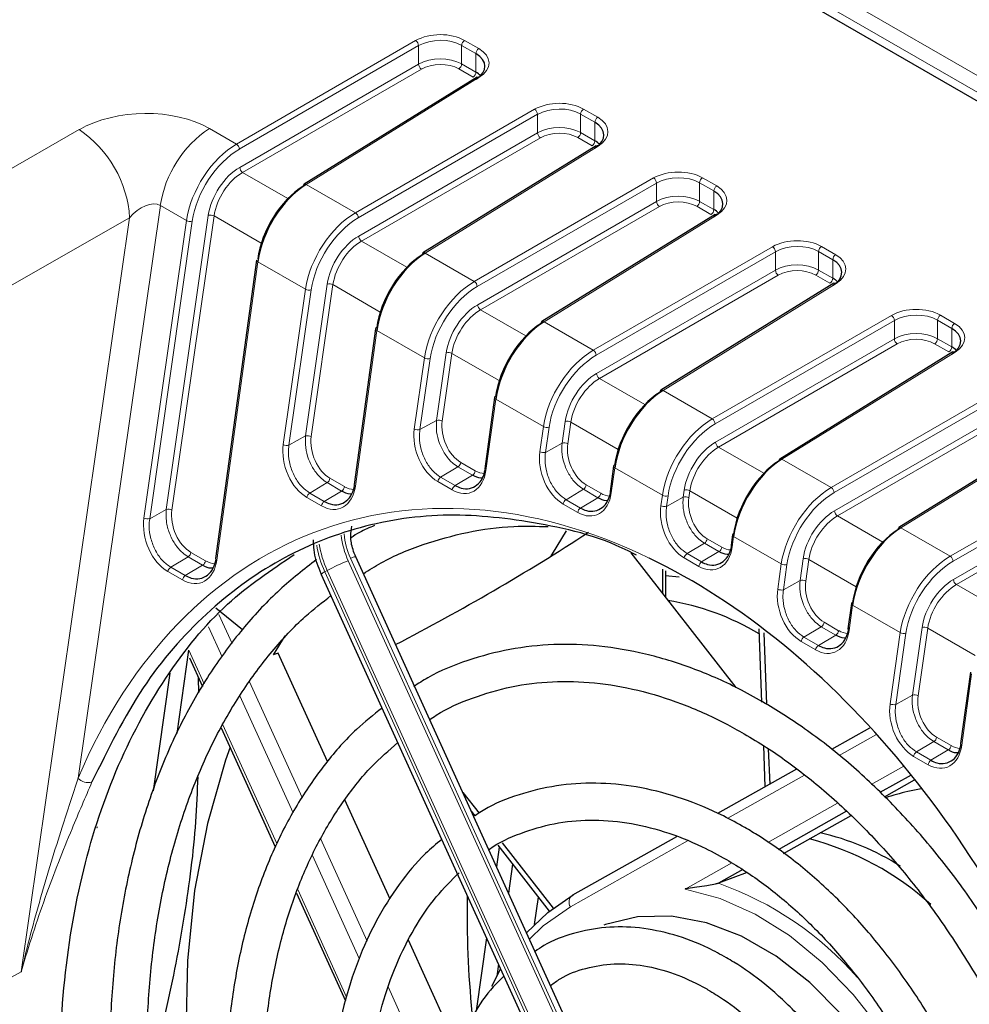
# Paper-space layout 'Blatt4' of a CAD drawing. Header units: millimetres. Extents: x 5 to 418, y 2 to 292.
# Tile 37 of 72: x 102 to 121, y 194 to 213. Entities that reach past the tile are written whole.
import ezdxf

# ---------------------------------------------------------------- set-up
doc = ezdxf.new("R2010")
doc.units = ezdxf.units.MM

psp = doc.layouts.new('Blatt4')

# ---------------------------------------------------------------- linework, layer by layer
at = {"color": 7, "linetype": 'Continuous', "lineweight": 18}
for p, q in [((132.498, 205.074), (110.084, 218.014)), ((110.364, 218.176), (132.637, 205.318)), ((106.346, 210.824), (109.84, 212.841)), ((110.793, 212.846), (111.071, 212.686)), ((109.896, 212.744), (106.402, 210.726)), ((109.896, 212.384), (109.896, 212.744)), ((110.737, 212.387), (110.737, 212.749)), ((111.015, 212.588), (110.737, 212.749)), ((111.015, 212.227), (111.015, 212.588)), ((106.41, 210.371), (109.896, 212.384)), ((109.953, 212.286), (106.466, 210.273)), ((110.96, 212.129), (110.682, 212.29)), ((110.737, 212.387), (111.015, 212.227)), ((111.079, 212.126), (107.705, 210.04)), ((108.665, 209.485), (112.159, 211.503)), ((113.112, 211.507), (113.39, 211.347)), ((112.216, 211.405), (108.722, 209.388)), ((112.216, 211.045), (112.216, 211.405)), ((113.057, 211.048), (113.057, 211.41)), ((113.335, 211.25), (113.057, 211.41)), ((98.785, 208.538), (103.279, 211.106)), ((105.82, 211.128), (106.346, 210.824)), ((113.335, 210.888), (113.335, 211.25)), ((108.729, 209.032), (112.216, 211.045)), ((112.272, 210.947), (108.786, 208.935)), ((113.279, 210.791), (113.001, 210.951)), ((113.057, 211.048), (113.335, 210.888)), ((113.398, 210.787), (110.024, 208.701)), ((106.466, 210.273), (107.35, 209.763)), ((110.984, 208.147), (114.478, 210.164)), ((115.432, 210.168), (115.709, 210.008)), ((107.705, 210.04), (108.665, 209.485)), ((114.535, 210.066), (111.041, 208.049)), ((114.535, 209.706), (114.535, 210.066)), ((115.376, 209.709), (115.376, 210.071)), ((115.654, 209.911), (115.376, 210.071)), ((115.654, 209.549), (115.654, 209.911)), ((104.862, 209.631), (103.257, 198.465)), ((105.372, 209.336), (104.862, 209.631)), ((111.049, 207.694), (114.535, 209.706)), ((114.592, 209.608), (111.105, 207.596)), ((115.598, 209.452), (115.321, 209.612)), ((115.376, 209.709), (115.654, 209.549)), ((104.263, 209.389), (99.769, 206.821)), ((102.15, 194.694), (104.263, 209.389)), ((104.978, 203.704), (105.797, 209.436)), ((105.909, 209.424), (105.089, 203.692)), ((106.831, 208.891), (105.909, 209.424)), ((115.718, 209.448), (112.344, 207.362)), ((104.543, 203.537), (105.372, 209.336)), ((105.484, 209.324), (104.654, 203.524)), ((108.786, 208.935), (109.669, 208.425)), ((113.304, 206.808), (116.798, 208.825)), ((117.751, 208.829), (118.029, 208.669)), ((110.024, 208.701), (110.984, 208.147)), ((116.854, 208.727), (113.36, 206.71)), ((116.854, 208.367), (116.854, 208.727)), ((117.695, 208.37), (117.695, 208.732)), ((117.973, 208.572), (117.695, 208.732)), ((106.763, 208.533), (105.962, 202.717)), ((107.692, 207.997), (106.763, 208.533)), ((117.973, 208.21), (117.973, 208.572)), ((113.368, 206.355), (116.854, 208.367)), ((116.911, 208.269), (113.424, 206.257)), ((117.918, 208.113), (117.64, 208.273)), ((117.695, 208.37), (117.973, 208.21)), ((107.693, 205.137), (108.117, 208.097)), ((108.228, 208.085), (107.805, 205.125)), ((109.151, 207.552), (108.228, 208.085)), ((118.037, 208.109), (114.663, 206.023)), ((107.259, 204.969), (107.692, 207.997)), ((107.803, 207.985), (107.37, 204.957)), ((111.105, 207.596), (111.989, 207.086)), ((115.623, 205.469), (119.117, 207.486)), ((120.07, 207.491), (120.348, 207.33)), ((112.344, 207.362), (113.304, 206.808)), ((119.174, 207.388), (115.68, 205.371)), ((119.174, 207.029), (119.174, 207.388)), ((120.015, 207.032), (120.015, 207.393)), ((120.292, 207.233), (120.015, 207.393)), ((109.082, 207.194), (108.664, 204.158)), ((110.011, 206.658), (109.082, 207.194)), ((120.292, 206.871), (120.292, 207.233)), ((115.687, 205.016), (119.174, 207.029)), ((119.23, 206.931), (115.744, 204.918)), ((120.237, 206.774), (119.959, 206.934)), ((120.015, 207.032), (120.292, 206.871)), ((110.247, 205.439), (110.436, 206.758)), ((110.547, 206.746), (110.359, 205.427)), ((111.47, 206.214), (110.547, 206.746)), ((120.356, 206.77), (116.982, 204.684)), ((109.813, 205.271), (110.011, 206.658)), ((110.122, 206.646), (109.924, 205.259)), ((113.424, 206.257), (114.308, 205.747)), ((117.942, 204.13), (121.436, 206.147)), ((114.663, 206.023), (115.623, 205.469)), ((121.493, 206.049), (117.999, 204.032)), ((111.402, 205.856), (111.21, 204.465)), ((112.33, 205.319), (111.402, 205.856)), ((118.006, 203.677), (121.493, 205.69)), ((121.55, 205.592), (118.063, 203.579)), ((109.924, 205.259), (110.247, 205.439)), ((112.695, 204.997), (112.755, 205.42)), ((112.867, 205.407), (112.806, 204.984)), ((113.789, 204.875), (112.867, 205.407)), ((122.676, 205.432), (119.302, 203.345)), ((112.26, 204.829), (112.33, 205.319)), ((112.442, 205.307), (112.371, 204.816)), ((107.37, 204.957), (107.693, 205.137)), ((112.371, 204.816), (112.695, 204.997)), ((115.744, 204.918), (116.627, 204.408)), ((120.262, 202.791), (123.756, 204.808)), ((110.72, 204.621), (111.003, 204.457)), ((116.982, 204.684), (117.942, 204.13)), ((123.812, 204.71), (120.318, 202.693)), ((110.326, 204.333), (110.665, 204.535)), ((110.948, 204.372), (110.665, 204.535)), ((113.721, 204.517), (113.653, 204.025)), ((114.65, 203.981), (113.721, 204.517)), ((107.776, 204.023), (108.114, 204.226)), ((108.397, 204.062), (108.114, 204.226)), ((108.169, 204.311), (108.452, 204.148)), ((110.554, 204.084), (110.271, 204.247)), ((110.326, 204.333), (110.609, 204.169)), ((110.609, 204.169), (110.948, 204.372)), ((120.326, 202.338), (123.812, 204.351)), ((123.869, 204.253), (120.382, 202.24)), ((107.776, 204.023), (108.058, 203.86)), ((108.058, 203.86), (108.397, 204.062)), ((112.772, 203.894), (113.111, 204.097)), ((113.394, 203.933), (113.111, 204.097)), ((113.165, 204.182), (113.448, 204.019)), ((115.055, 203.945), (115.075, 204.081)), ((115.186, 204.068), (115.167, 203.932)), ((116.108, 203.536), (115.186, 204.068)), ((108.004, 203.774), (107.721, 203.937)), ((113, 203.645), (112.717, 203.809)), ((112.772, 203.894), (113.055, 203.731)), ((113.055, 203.731), (113.394, 203.933)), ((114.621, 203.777), (114.65, 203.981)), ((114.761, 203.968), (114.732, 203.764)), ((114.732, 203.764), (115.055, 203.945)), ((104.654, 203.524), (104.978, 203.704)), ((118.063, 203.579), (118.946, 203.069)), ((119.302, 203.345), (120.262, 202.791)), ((115.132, 202.843), (115.47, 203.046)), ((115.753, 202.883), (115.47, 203.046)), ((115.525, 203.132), (115.808, 202.968)), ((116.04, 203.178), (116.012, 202.973)), ((116.969, 202.642), (116.04, 203.178)), ((105.459, 202.866), (105.742, 202.703)), ((115.414, 202.68), (115.753, 202.883)), ((105.066, 202.578), (105.404, 202.781)), ((105.687, 202.617), (105.404, 202.781)), ((108.527, 202.702), (113.392, 191.998)), ((113.447, 192.019), (108.569, 202.753)), ((115.36, 202.595), (115.077, 202.758)), ((115.132, 202.843), (115.414, 202.68)), ((117.334, 202.319), (117.394, 202.742)), ((117.505, 202.729), (117.445, 202.307)), ((118.428, 202.197), (117.505, 202.729)), ((105.294, 202.329), (105.011, 202.492)), ((105.066, 202.578), (105.348, 202.415)), ((105.348, 202.415), (105.687, 202.617)), ((108.116, 202.514), (108.069, 202.487)), ((108.069, 202.487), (112.934, 191.783)), ((112.981, 191.809), (108.116, 202.514)), ((116.899, 202.151), (116.969, 202.642)), ((117.08, 202.629), (117.01, 202.139)), ((117.01, 202.139), (117.334, 202.319)), ((120.382, 202.24), (121.266, 201.73)), ((118.36, 201.839), (118.292, 201.347)), ((119.288, 201.303), (118.36, 201.839)), ((106.005, 201.654), (106.261, 201.091)), ((117.804, 201.504), (118.087, 201.341)), ((106.067, 200.833), (105.804, 201.414)), ((117.41, 201.216), (117.749, 201.419)), ((118.032, 201.256), (117.749, 201.419)), ((119.525, 200.084), (119.713, 201.403)), ((119.825, 201.39), (119.636, 200.071)), ((120.747, 200.858), (119.825, 201.39)), ((117.639, 200.968), (117.356, 201.131)), ((117.41, 201.216), (117.693, 201.053)), ((117.693, 201.053), (118.032, 201.256)), ((119.09, 199.916), (119.288, 201.303)), ((119.4, 201.29), (119.201, 199.903)), ((105.418, 200.963), (105.717, 200.305)), ((120.679, 200.5), (120.487, 199.109)), ((106.601, 200.343), (107.625, 198.088)), ((107.451, 197.789), (106.413, 200.073)), ((119.201, 199.903), (119.525, 200.084)), ((106.081, 199.504), (107.133, 197.19)), ((118.815, 199.309), (118.096, 198.905)), ((119.997, 199.265), (120.28, 199.102)), ((119.603, 198.977), (119.942, 199.179)), ((119.886, 198.814), (120.225, 199.016)), ((120.225, 199.016), (119.942, 199.179)), ((119.832, 198.728), (119.549, 198.891)), ((119.603, 198.977), (119.886, 198.814)), ((118.723, 198.346), (119.359, 198.703)), ((117.424, 198.527), (115.924, 197.684)), ((116.709, 197.213), (118.066, 197.976)), ((107.987, 197.292), (108.896, 195.292)), ((115.14, 197.243), (112.856, 195.959)), ((108.74, 194.952), (107.829, 196.956)), ((115.095, 196.306), (116.003, 196.816)), ((107.54, 196.294), (108.493, 194.199)), ((99.769, 193.38), (102.15, 194.694)), ((109.309, 194.385), (110.346, 192.101))]:
    psp.add_line(p, q, dxfattribs=at)
at = {"color": 7, "linetype": 'Continuous', "lineweight": 25}
for p, q in [((135.479, 203.182), (109.935, 217.928)), ((111.038, 212.129), (107.664, 210.043)), ((113.357, 210.79), (109.983, 208.704)), ((115.677, 209.452), (112.303, 207.365)), ((106.74, 208.565), (105.939, 202.749)), ((117.996, 208.113), (114.622, 206.026)), ((109.059, 207.226), (108.641, 204.189)), ((120.315, 206.774), (116.941, 204.687)), ((111.378, 205.887), (111.187, 204.496)), ((122.635, 205.435), (119.26, 203.349)), ((113.697, 204.548), (113.63, 204.056)), ((116.017, 203.209), (115.989, 203.005)), ((114.033, 202.858), (116.081, 200.234)), ((113.551, 192.045), (108.672, 202.78)), ((114.652, 202.539), (114.652, 202.065)), ((114.709, 202.509), (114.709, 201.992)), ((108, 202.438), (112.865, 191.734)), ((114.975, 202.387), (114.709, 202.409)), ((106.462, 201.359), (105.947, 201.781)), ((118.336, 201.871), (118.268, 201.379)), ((116.531, 201.376), (116.586, 199.949)), ((107.29, 201.243), (107.061, 200.869)), ((116.628, 201.301), (116.682, 199.906)), ((105.188, 199.335), (105.418, 200.963)), ((105.431, 200.81), (105.685, 200.251)), ((107.159, 200.905), (107.061, 200.869)), ((108.12, 198.79), (107.159, 200.905)), ((105.048, 200.51), (104.724, 198.219)), ((105.612, 200.128), (105.606, 200.425)), ((120.655, 200.532), (120.464, 199.141)), ((106.049, 199.449), (107.103, 197.131)), ((118.688, 199.441), (117.945, 199.023)), ((116.619, 199.103), (116.65, 198.295)), ((116.716, 199.039), (116.743, 198.347)), ((117.266, 198.641), (115.728, 197.776)), ((119.499, 198.528), (118.893, 198.187)), ((118.982, 198.104), (119.569, 198.434)), ((110.758, 198.19), (111.075, 197.783)), ((109.34, 196.107), (108.458, 198.047)), ((110.924, 197.825), (110.995, 197.734)), ((118.243, 197.822), (116.908, 197.071)), ((117.012, 196.997), (118.331, 197.739)), ((114.928, 197.326), (112.897, 196.185)), ((111.471, 197.123), (111.417, 196.74)), ((111.44, 197.163), (112.446, 195.875)), ((111.526, 197.206), (112.52, 195.933)), ((111.73, 196.792), (111.65, 196.226)), ((116.218, 196.683), (115.746, 196.417)), ((116.305, 196.625), (115.746, 196.417)), ((107.516, 196.223), (108.469, 194.125)), ((112.156, 195.614), (112.232, 196.149)), ((110.653, 193.218), (109.703, 195.307)), ((111.221, 195.352), (111.02, 193.93)), ((111.454, 194.838), (111.422, 194.609)), ((111.322, 194.411), (111.497, 194.744))]:
    psp.add_line(p, q, dxfattribs=at)
at = {"color": 7, "linetype": 'Continuous', "lineweight": 18, "flags": 128}
for points in [[(106.763, 208.533), (106.753, 208.54), (106.746, 208.547), (106.741, 208.555), (106.739, 208.562), (106.74, 208.565)], [(109.082, 207.194), (109.073, 207.201), (109.065, 207.208), (109.06, 207.216), (109.059, 207.223), (109.059, 207.226)], [(111.402, 205.856), (111.392, 205.862), (111.384, 205.869), (111.38, 205.877), (111.378, 205.884), (111.378, 205.887)], [(111.21, 204.465), (111.2, 204.471), (111.193, 204.478), (111.188, 204.486), (111.187, 204.493), (111.187, 204.496)], [(113.721, 204.517), (113.711, 204.523), (113.704, 204.53), (113.699, 204.538), (113.697, 204.545), (113.697, 204.548)], [(108.664, 204.158), (108.654, 204.164), (108.647, 204.172), (108.642, 204.179), (108.641, 204.186), (108.641, 204.189)], [(113.653, 204.025), (113.643, 204.031), (113.636, 204.038), (113.631, 204.046), (113.63, 204.053), (113.63, 204.056)], [(116.04, 203.178), (116.03, 203.184), (116.023, 203.192), (116.018, 203.199), (116.017, 203.206), (116.017, 203.209)], [(116.012, 202.973), (116.002, 202.98), (115.995, 202.987), (115.99, 202.995), (115.989, 203.002), (115.989, 203.005)], [(105.962, 202.717), (105.952, 202.724), (105.945, 202.731), (105.94, 202.739), (105.939, 202.746), (105.939, 202.749)], [(118.36, 201.839), (118.35, 201.845), (118.342, 201.853), (118.338, 201.86), (118.336, 201.868), (118.336, 201.871)], [(118.292, 201.347), (118.282, 201.353), (118.275, 201.361), (118.27, 201.368), (118.268, 201.376), (118.268, 201.379)], [(120.487, 199.109), (120.478, 199.116), (120.47, 199.123), (120.465, 199.13), (120.464, 199.138), (120.464, 199.141)], [(119.602, 192.437), (119.427, 192.758), (118.929, 193.539), (118.373, 194.249), (117.768, 194.872), (117.126, 195.398), (116.458, 195.817), (115.777, 196.122), (115.095, 196.306)], [(112.856, 195.959), (112.325, 195.586), (112.057, 195.331)]]:
    psp.add_lwpolyline(points, dxfattribs=at)
at = {"color": 7, "linetype": 'Continuous', "lineweight": 25, "flags": 128}
for points in [[(112.484, 202.799), (112.506, 202.838), (112.778, 203.285)], [(106.223, 199.068), (106.134, 198.816), (105.78, 197.585), (105.531, 196.278), (105.389, 194.909), (105.356, 193.49), (105.432, 192.036), (105.616, 190.561), (105.907, 189.08), (106.301, 187.606), (106.795, 186.154), (107.094, 185.403)], [(112.003, 195.451), (112.416, 195.85), (112.913, 196.192)], [(119.249, 192.238), (119.184, 192.356), (118.692, 193.151), (118.134, 193.866), (117.523, 194.486), (116.872, 194.997), (116.195, 195.387), (115.509, 195.648), (114.828, 195.775), (114.167, 195.763), (113.541, 195.614), (113.512, 195.603)]]:
    psp.add_lwpolyline(points, dxfattribs=at)
at = {"color": 7, "linetype": 'Continuous', "lineweight": 18}
for centre, radius, start, end in [((109.77, 212.736), 0.127, 3.5222, 56.4778), ((110.861, 212.743), 0.123, 123.2297, 177.3477), ((111.138, 212.583), 0.123, 123.2297, 177.3477), ((110.023, 212.392), 0.127, 183.5222, 236.4778), ((110.614, 212.393), 0.123, 303.2297, 357.3477), ((110.892, 212.233), 0.123, 303.2297, 357.3477), ((111.056, 212.095), 0.039, 53.4892, 117.3259), ((112.089, 211.397), 0.127, 3.5222, 56.4778), ((113.18, 211.404), 0.123, 123.2297, 177.3477), ((113.458, 211.244), 0.123, 123.2297, 177.3477), ((102.036, 209.253), 2.231, 3.4874, 56.1627), ((107.034, 209.296), 2.198, 123.5482, 171.2483), ((112.342, 211.053), 0.127, 183.5222, 236.4778), ((112.934, 211.054), 0.123, 303.2297, 357.3477), ((106.276, 210.719), 0.127, 3.5222, 56.4778), ((113.211, 210.894), 0.123, 303.2297, 357.3477), ((113.375, 210.756), 0.039, 53.4892, 117.3259), ((106.537, 210.379), 0.127, 183.5222, 236.4778), ((114.408, 210.058), 0.127, 3.5222, 56.4778), ((115.499, 210.065), 0.123, 123.2297, 177.3477), ((107.682, 210.008), 0.039, 53.4892, 117.3259), ((115.777, 209.905), 0.123, 123.2297, 177.3477), ((114.662, 209.714), 0.127, 183.5222, 236.4778), ((115.253, 209.715), 0.123, 303.2297, 357.3477), ((105.838, 209.295), 0.147, 61.3146, 105.9647), ((108.595, 209.38), 0.127, 3.5222, 56.4778), ((115.531, 209.555), 0.123, 303.2297, 357.3477), ((115.695, 209.417), 0.039, 53.4892, 117.3259), ((105.443, 209.465), 0.147, 241.3146, 285.9647), ((108.856, 209.04), 0.127, 183.5222, 236.4778), ((116.728, 208.719), 0.127, 3.5222, 56.4778), ((117.819, 208.726), 0.123, 123.2297, 177.3477), ((110.001, 208.67), 0.039, 53.4892, 117.3259), ((118.096, 208.566), 0.123, 123.2297, 177.3477), ((116.981, 208.375), 0.127, 183.5222, 236.4778), ((117.572, 208.376), 0.123, 303.2297, 357.3477), ((108.157, 207.956), 0.147, 61.3146, 105.9647), ((110.914, 208.041), 0.127, 3.5222, 56.4778), ((117.85, 208.216), 0.123, 303.2297, 357.3477), ((118.014, 208.078), 0.039, 53.4892, 117.3259), ((107.762, 208.127), 0.147, 241.3146, 285.9647), ((111.175, 207.701), 0.127, 183.5222, 236.4778), ((119.047, 207.38), 0.127, 3.5222, 56.4778), ((120.138, 207.387), 0.123, 123.2297, 177.3477), ((112.32, 207.331), 0.039, 53.4892, 117.3259), ((120.416, 207.227), 0.123, 123.2297, 177.3477), ((119.3, 207.036), 0.127, 183.5222, 236.4778), ((119.892, 207.037), 0.123, 303.2297, 357.3477), ((110.477, 206.617), 0.147, 61.3146, 105.9647), ((113.234, 206.702), 0.127, 3.5222, 56.4778), ((120.169, 206.877), 0.123, 303.2297, 357.3477), ((120.333, 206.739), 0.039, 53.4892, 117.3259), ((110.082, 206.788), 0.147, 241.3146, 285.9647), ((113.494, 206.362), 0.127, 183.5222, 236.4778), ((114.64, 205.992), 0.039, 53.4892, 117.3259), ((110.288, 205.297), 0.147, 61.3146, 105.9647), ((112.796, 205.278), 0.147, 61.3146, 105.9647), ((115.553, 205.363), 0.127, 3.5222, 56.4778), ((109.883, 205.401), 0.147, 241.3146, 285.9647), ((112.401, 205.449), 0.147, 241.3146, 285.9647), ((107.329, 205.098), 0.147, 241.3146, 285.9647), ((107.734, 204.995), 0.147, 61.3146, 105.9647), ((112.735, 204.855), 0.147, 61.3146, 105.9647), ((115.814, 205.024), 0.127, 183.5222, 236.4778), ((112.331, 204.958), 0.147, 241.3146, 285.9647), ((110.596, 204.64), 0.126, 303.5482, 351.2483), ((116.959, 204.653), 0.039, 53.4892, 117.3259), ((110.878, 204.476), 0.126, 303.5482, 351.2483), ((108.045, 204.33), 0.126, 303.5482, 351.2483), ((110.396, 204.228), 0.126, 123.5482, 171.2483), ((107.845, 203.918), 0.126, 123.5482, 171.2483), ((108.328, 204.167), 0.126, 303.5482, 351.2483), ((110.678, 204.065), 0.126, 123.5482, 171.2483), ((113.041, 204.201), 0.126, 303.5482, 351.2483), ((113.324, 204.038), 0.126, 303.5482, 351.2483), ((115.115, 203.939), 0.147, 61.3146, 105.9647), ((117.872, 204.024), 0.127, 3.5222, 56.4778), ((108.128, 203.755), 0.126, 123.5482, 171.2483), ((112.841, 203.79), 0.126, 123.5482, 171.2483), ((114.72, 204.11), 0.147, 241.3146, 285.9647), ((115.096, 203.803), 0.147, 61.3146, 105.9647), ((105.018, 203.563), 0.147, 61.3146, 105.9647), ((113.124, 203.626), 0.126, 123.5482, 171.2483), ((114.691, 203.906), 0.147, 241.3146, 285.9647), ((118.133, 203.685), 0.127, 183.5222, 236.4778), ((104.614, 203.666), 0.147, 241.3146, 285.9647), ((119.278, 203.314), 0.039, 53.4892, 117.3259), ((109.98, 203.371), 1.6, 186.0342, 204.7148), ((109.826, 203.334), 1.384, 184.4245, 204.798), ((115.401, 203.151), 0.126, 303.5482, 351.2483), ((105.335, 202.885), 0.126, 303.5482, 351.2483), ((109.917, 203.334), 2.033, 189.2701, 204.6135), ((109.965, 203.361), 2.034, 189.4289, 204.6111), ((115.684, 202.987), 0.126, 303.5482, 351.2483), ((105.618, 202.722), 0.126, 303.5482, 351.2483), ((109.735, 199.528), 3.397, 110.8453, 118.4749), ((108.672, 202.566), 0.213, 89.9996, 118.9703), ((115.201, 202.739), 0.126, 123.5482, 171.2483), ((115.484, 202.576), 0.126, 123.5482, 171.2483), ((117.435, 202.6), 0.147, 61.3146, 105.9647), ((120.192, 202.685), 0.127, 3.5222, 56.4778), ((105.135, 202.473), 0.126, 123.5482, 171.2483), ((108.121, 202.343), 0.154, 109.8706, 141.8219), ((117.04, 202.771), 0.147, 241.3146, 285.9647), ((105.418, 202.31), 0.126, 123.5482, 171.2483), ((117.374, 202.177), 0.147, 61.3146, 105.9647), ((120.452, 202.346), 0.127, 183.5222, 236.4778), ((116.97, 202.28), 0.147, 241.3146, 285.9647), ((117.68, 201.524), 0.126, 303.5482, 351.2483), ((117.963, 201.36), 0.126, 303.5482, 351.2483), ((119.754, 201.261), 0.147, 61.3146, 105.9647), ((117.48, 201.112), 0.126, 123.5482, 171.2483), ((119.359, 201.432), 0.147, 241.3146, 285.9647), ((117.763, 200.948), 0.126, 123.5482, 171.2483), ((119.565, 199.942), 0.147, 61.3146, 105.9647), ((119.161, 200.045), 0.147, 241.3146, 285.9647), ((119.873, 199.284), 0.126, 303.5482, 351.2483), ((120.156, 199.121), 0.126, 303.5482, 351.2483), ((119.673, 198.872), 0.126, 123.5482, 171.2483), ((119.956, 198.709), 0.126, 123.5482, 171.2483), ((103.455, 198.662), 0.28, 224.7472, 285.262), ((113.572, 190.294), 6.498, 41.2463, 70.4565), ((113.001, 196.049), 0.171, 127.3722, 211.9688)]:
    psp.add_arc(centre, radius, start, end, dxfattribs=at)
at = {"color": 7, "linetype": 'Continuous', "lineweight": 25}
for centre, radius, start, end in [((107.688, 210.011), 0.0395, 127.033, 186.4015), ((110.007, 208.673), 0.0395, 127.033, 186.4015), ((112.326, 207.334), 0.0395, 127.033, 186.4015), ((109.087, 207.219), 0.0295, 103.4117, 165.1576), ((114.646, 205.995), 0.0395, 127.033, 186.4015), ((111.407, 205.88), 0.0295, 103.4117, 165.1576), ((116.965, 204.656), 0.0395, 127.033, 186.4015), ((113.726, 204.541), 0.0295, 103.4117, 165.1576), ((88.877, 240.749), 44.695, 297.4044, 302.9897), ((116.045, 203.202), 0.0295, 103.4117, 165.1576), ((119.284, 203.317), 0.0395, 127.033, 186.4015), ((113.959, 196.972), 5.02, 59.1375, 80.8299), ((118.365, 201.863), 0.0295, 103.4117, 165.1576), ((116.097, 191.824), 5.64, 47.8024, 75.4007), ((116.603, 192.494), 5.034, 57.7018, 77.0692), ((130.44, 195.821), 19.598, 178.9553, 185.6473)]:
    psp.add_arc(centre, radius, start, end, dxfattribs=at)
at = {"color": 7, "linetype": 'Continuous', "lineweight": 18}
for centre, major_axis, ratio, start_param, end_param in [((110.312, 212.559), (0.68, 0.01), 0.587275, 0.776363, 2.329706), ((110.313, 212.494), (0.6, 0.01), 0.588592, 0.775111, 2.328454), ((110.59, 212.399), (0.68, 0.01), 0.587275, 5.506205, 7.059548), ((110.313, 212.135), (0.6, 0.008), 0.585954, 0.777604, 2.330947), ((110.314, 212.07), (0.52, 0.008), 0.587275, 0.776363, 2.329706), ((104.522, 210.354), (1.817, 0.058), 0.586428, 0.757176, 2.305628), ((112.632, 211.22), (0.68, 0.01), 0.587275, 0.776363, 2.329706), ((112.633, 211.155), (0.6, 0.01), 0.588592, 0.775111, 2.328454), ((112.909, 211.06), (0.68, 0.01), 0.587275, 5.506205, 7.059548), ((112.633, 210.796), (0.6, 0.008), 0.585954, 0.777604, 2.330947), ((112.634, 210.731), (0.52, 0.008), 0.587275, 0.776363, 2.329706), ((106.363, 209.691), (0.717, 1.202), 0.586803, 0.811274, 2.190084), ((106.419, 209.658), (0.678, 1.133), 0.587369, 0.811807, 2.190617), ((106.421, 209.659), (0.452, 0.755), 0.587369, 0.811807, 2.190617), ((106.477, 209.626), (0.412, 0.686), 0.588357, 0.812745, 2.191555), ((114.951, 209.881), (0.68, 0.01), 0.587275, 0.776363, 2.329706), ((114.952, 209.816), (0.6, 0.01), 0.588592, 0.775111, 2.328454), ((115.229, 209.721), (0.68, 0.01), 0.587275, 5.506205, 7.059548), ((114.952, 209.457), (0.6, 0.008), 0.585954, 0.777604, 2.330947), ((104.539, 209.221), (0.362, 0.38), 0.606116, 0.15433, 1.702781), ((114.953, 209.392), (0.52, 0.008), 0.587275, 0.776363, 2.329706), ((108.683, 208.352), (0.717, 1.202), 0.586803, 0.811274, 2.190084), ((108.738, 208.319), (0.678, 1.133), 0.587369, 0.811807, 2.190617), ((108.74, 208.32), (0.452, 0.755), 0.587369, 0.811807, 2.190617), ((108.796, 208.287), (0.412, 0.686), 0.588357, 0.812745, 2.191555), ((117.27, 208.542), (0.68, 0.01), 0.587275, 0.776363, 2.329706), ((117.271, 208.477), (0.6, 0.01), 0.588592, 0.775111, 2.328454), ((117.548, 208.382), (0.68, 0.01), 0.587275, 5.506205, 7.059548), ((117.271, 208.118), (0.6, 0.008), 0.585954, 0.777604, 2.330947), ((117.272, 208.053), (0.52, 0.008), 0.587275, 0.776363, 2.329706), ((111.002, 207.013), (0.717, 1.202), 0.586803, 0.811274, 2.190084), ((111.058, 206.98), (0.678, 1.133), 0.587369, 0.811807, 2.190617), ((111.06, 206.981), (0.452, 0.755), 0.587369, 0.811807, 2.190617), ((111.115, 206.948), (0.412, 0.686), 0.588357, 0.812745, 2.191555), ((119.589, 207.203), (0.68, 0.01), 0.587275, 0.776363, 2.329706), ((119.59, 207.139), (0.6, 0.01), 0.588592, 0.775111, 2.328454), ((119.867, 207.043), (0.68, 0.01), 0.587275, 5.506205, 7.059548), ((119.59, 206.779), (0.6, 0.008), 0.585954, 0.777604, 2.330947), ((119.591, 206.714), (0.52, 0.008), 0.587275, 0.776363, 2.329706), ((113.321, 205.674), (0.717, 1.202), 0.586803, 0.811274, 2.190084), ((113.377, 205.641), (0.678, 1.133), 0.587369, 0.811807, 2.190617), ((113.379, 205.642), (0.452, 0.755), 0.587369, 0.811807, 2.190617), ((113.434, 205.609), (0.412, 0.686), 0.588357, 0.812745, 2.191555), ((110.797, 205.172), (-0.209, 0.59), 0.666549, 0.905769, 2.479643), ((115.641, 204.336), (0.717, 1.202), 0.586803, 0.811274, 2.190084), ((115.696, 204.302), (0.678, 1.133), 0.587369, 0.811807, 2.190617), ((110.37, 204.947), (-0.265, 0.75), 0.666549, 0.905769, 2.479643), ((113.242, 188.589), (-5.205, 14.733), 0.666548, 5.691905, 6.911823), ((107.82, 204.643), (-0.267, 0.756), 0.666549, 0.905769, 2.479643), ((108.247, 204.867), (-0.211, 0.596), 0.666549, 0.905769, 2.479643), ((113.242, 204.731), (-0.208, 0.587), 0.666549, 0.905769, 2.479643), ((115.698, 204.303), (0.452, 0.755), 0.587369, 0.811807, 2.190617), ((112.815, 204.506), (-0.264, 0.747), 0.666549, 0.905769, 2.479643), ((115.754, 204.27), (0.412, 0.686), 0.588357, 0.812745, 2.191555), ((110.653, 204.784), (-0.265, 0.75), 0.666549, 2.479643, 4.053517), ((111.08, 205.009), (-0.209, 0.59), 0.666549, 2.479643, 2.875899), ((108.103, 204.48), (-0.267, 0.756), 0.666549, 2.479643, 4.053517), ((108.53, 204.704), (-0.211, 0.596), 0.666549, 2.479643, 2.880238), ((113.098, 204.343), (-0.264, 0.747), 0.666549, 2.479643, 4.053517), ((113.525, 204.567), (-0.208, 0.587), 0.666549, 2.479643, 2.87349), ((117.96, 202.997), (0.717, 1.202), 0.586803, 0.811274, 2.190084), ((118.015, 202.963), (0.678, 1.133), 0.587369, 0.811807, 2.190617), ((115.602, 203.679), (-0.207, 0.587), 0.666549, 0.905769, 2.479643), ((105.538, 203.431), (-0.214, 0.605), 0.666549, 0.905769, 2.479643), ((115.175, 203.455), (-0.264, 0.746), 0.666549, 0.905769, 2.479643), ((118.017, 202.965), (0.452, 0.755), 0.587369, 0.811807, 2.190617), ((105.111, 203.206), (-0.27, 0.765), 0.666549, 0.905769, 2.479643), ((118.073, 202.931), (0.412, 0.686), 0.588357, 0.812745, 2.191555), ((115.457, 203.291), (-0.264, 0.746), 0.666549, 2.479643, 4.053517), ((115.885, 203.516), (-0.207, 0.587), 0.666549, 2.479643, 2.872714), ((105.394, 203.043), (-0.27, 0.765), 0.666549, 2.479643, 4.053517), ((105.821, 203.268), (-0.214, 0.605), 0.666549, 2.479643, 2.887366), ((120.279, 201.658), (0.717, 1.202), 0.586803, 0.811274, 2.190084), ((120.335, 201.625), (0.678, 1.133), 0.587369, 0.811807, 2.190617), ((117.881, 202.053), (-0.208, 0.587), 0.666549, 0.905769, 2.479643), ((120.337, 201.626), (0.452, 0.755), 0.587369, 0.811807, 2.190617), ((117.454, 201.828), (-0.264, 0.747), 0.666549, 0.905769, 2.479643), ((120.392, 201.592), (0.412, 0.686), 0.588357, 0.812745, 2.191555), ((117.736, 201.665), (-0.264, 0.747), 0.666549, 2.479643, 4.053517), ((118.164, 201.89), (-0.208, 0.587), 0.666549, 2.479643, 2.87349), ((120.074, 199.816), (-0.209, 0.59), 0.666549, 0.905769, 2.479643), ((119.647, 199.592), (-0.265, 0.75), 0.666549, 0.905769, 2.479643), ((119.93, 199.428), (-0.265, 0.75), 0.666549, 2.479643, 4.053517), ((120.357, 199.653), (-0.209, 0.59), 0.666549, 2.479643, 2.875899)]:
    psp.add_ellipse(centre, major_axis=major_axis, ratio=ratio, start_param=start_param, end_param=end_param, dxfattribs=at)
at = {"color": 7, "linetype": 'Continuous', "lineweight": 25}
for centre, major_axis, ratio, start_param, end_param in [((110.591, 212.334), (0.6, 0.01), 0.588592, 5.504953, 7.058296), ((110.591, 211.974), (0.6, 0.008), 0.585954, 0.529454, 0.777604), ((112.91, 210.995), (0.6, 0.01), 0.588592, 5.504953, 7.058296), ((112.91, 210.636), (0.6, 0.008), 0.585954, 0.529454, 0.777604), ((107.664, 208.939), (0.643, 1.153), 0.567218, 0.794343, 2.173153), ((107.722, 208.907), (0.683, 1.222), 0.567804, 0.794809, 2.173619), ((115.23, 209.656), (0.6, 0.01), 0.588592, 5.504953, 7.058296), ((115.23, 209.297), (0.6, 0.008), 0.585954, 0.529454, 0.777604), ((109.984, 207.6), (0.643, 1.153), 0.567218, 0.794343, 2.173153), ((110.041, 207.568), (0.683, 1.222), 0.567804, 0.794809, 2.173619), ((117.549, 208.317), (0.6, 0.01), 0.588592, 5.504953, 7.058296), ((117.549, 207.958), (0.6, 0.008), 0.585954, 0.529454, 0.777604), ((112.303, 206.261), (0.643, 1.153), 0.567218, 0.794343, 2.173153), ((112.361, 206.229), (0.683, 1.222), 0.567804, 0.794809, 2.173619), ((119.868, 206.978), (0.6, 0.01), 0.588592, 5.504953, 7.058296), ((119.868, 206.619), (0.6, 0.008), 0.585954, 0.529454, 0.777604), ((114.622, 204.922), (0.643, 1.153), 0.567218, 0.794343, 2.173153), ((114.68, 204.89), (0.683, 1.222), 0.567804, 0.794809, 2.173619), ((116.942, 203.583), (0.643, 1.153), 0.567218, 0.794343, 2.173153), ((116.999, 203.551), (0.683, 1.222), 0.567804, 0.794809, 2.173619), ((119.261, 202.244), (0.643, 1.153), 0.567218, 0.794343, 2.173153), ((119.319, 202.212), (0.683, 1.222), 0.567804, 0.794809, 2.173619), ((113.242, 188.589), (-5.205, 14.733), 0.666548, 3.779944, 5.691905)]:
    psp.add_ellipse(centre, major_axis=major_axis, ratio=ratio, start_param=start_param, end_param=end_param, dxfattribs=at)
at = {"color": 7, "linetype": 'Continuous', "lineweight": 18}
for points, knots in [([(110.665, 204.535), (110.627, 204.56), (110.535, 204.622), (110.406, 204.778), (110.299, 204.988), (110.237, 205.221), (110.244, 205.366), (110.247, 205.439)], [0, 0, 0, 0, 0.145927, 0.357298, 0.568904, 0.782749, 1, 1, 1, 1]), ([(109.924, 205.259), (109.919, 205.21), (109.906, 205.087), (109.939, 204.871), (110.03, 204.642), (110.164, 204.448), (110.273, 204.37), (110.326, 204.333)], [0, 0, 0, 0, 0.143642, 0.362674, 0.581279, 0.796267, 1, 1, 1, 1]), ([(107.37, 204.957), (107.365, 204.908), (107.352, 204.785), (107.385, 204.567), (107.476, 204.336), (107.612, 204.14), (107.722, 204.061), (107.776, 204.023)], [0, 0, 0, 0, 0.142487, 0.361533, 0.580149, 0.795159, 1, 1, 1, 1]), ([(108.114, 204.226), (108.077, 204.251), (107.984, 204.313), (107.854, 204.469), (107.746, 204.681), (107.683, 204.917), (107.69, 205.063), (107.693, 205.137)], [0, 0, 0, 0, 0.144733, 0.356086, 0.567678, 0.781509, 1, 1, 1, 1]), ([(113.111, 204.097), (113.073, 204.122), (112.981, 204.183), (112.852, 204.339), (112.746, 204.549), (112.685, 204.78), (112.692, 204.924), (112.695, 204.997)], [0, 0, 0, 0, 0.146587, 0.357969, 0.569583, 0.783436, 1, 1, 1, 1]), ([(112.371, 204.816), (112.367, 204.768), (112.354, 204.645), (112.387, 204.43), (112.477, 204.201), (112.611, 204.009), (112.719, 203.932), (112.772, 203.894)], [0, 0, 0, 0, 0.144282, 0.363304, 0.581904, 0.79688, 1, 1, 1, 1]), ([(115.47, 203.046), (115.433, 203.071), (115.341, 203.133), (115.212, 203.288), (115.106, 203.497), (115.045, 203.729), (115.052, 203.872), (115.055, 203.945)], [0, 0, 0, 0, 0.1468, 0.358185, 0.569801, 0.783657, 1, 1, 1, 1]), ([(105.404, 202.781), (105.367, 202.806), (105.274, 202.868), (105.141, 203.026), (105.032, 203.24), (104.968, 203.479), (104.974, 203.629), (104.978, 203.704)], [0, 0, 0, 0, 0.142762, 0.354084, 0.565653, 0.779461, 1, 1, 1, 1]), ([(114.732, 203.764), (114.727, 203.716), (114.714, 203.593), (114.747, 203.378), (114.838, 203.15), (114.971, 202.958), (115.079, 202.881), (115.132, 202.843)], [0, 0, 0, 0, 0.1444874, 0.3635072, 0.5821052, 0.7970772, 1, 1, 1, 1]), ([(104.654, 203.524), (104.649, 203.476), (104.637, 203.351), (104.669, 203.132), (104.761, 202.897), (104.898, 202.697), (105.011, 202.617), (105.066, 202.578)], [0, 0, 0, 0, 0.140577, 0.359649, 0.578281, 0.793328, 1, 1, 1, 1]), ([(117.749, 201.419), (117.712, 201.444), (117.62, 201.506), (117.491, 201.661), (117.385, 201.871), (117.324, 202.103), (117.33, 202.247), (117.334, 202.319)], [0, 0, 0, 0, 0.146587, 0.357969, 0.569583, 0.783436, 1, 1, 1, 1]), ([(117.01, 202.139), (117.005, 202.09), (116.993, 201.967), (117.026, 201.752), (117.116, 201.524), (117.249, 201.331), (117.358, 201.254), (117.41, 201.216)], [0, 0, 0, 0, 0.144282, 0.363304, 0.581904, 0.79688, 1, 1, 1, 1]), ([(119.942, 199.179), (119.905, 199.205), (119.813, 199.266), (119.683, 199.422), (119.576, 199.633), (119.515, 199.866), (119.521, 200.011), (119.525, 200.084)], [0, 0, 0, 0, 0.145927, 0.357298, 0.568904, 0.782749, 1, 1, 1, 1]), ([(119.201, 199.903), (119.196, 199.855), (119.184, 199.732), (119.217, 199.516), (119.307, 199.286), (119.441, 199.092), (119.55, 199.015), (119.603, 198.977)], [0, 0, 0, 0, 0.1436423, 0.3626735, 0.5812789, 0.7962671, 1, 1, 1, 1]), ([(102.15, 194.694), (102.152, 194.699), (102.267, 195.186), (102.521, 196.143), (102.91, 197.402), (103.154, 198.15), (103.257, 198.465)], [0, 0, 0, 0, 0.003605, 0.367474, 0.732976, 1, 1, 1, 1]), ([(103.529, 198.392), (103.4, 198.093), (103.096, 197.388), (102.606, 196.15), (102.293, 195.193), (102.152, 194.699), (102.15, 194.694)], [0, 0, 0, 0, 0.267972, 0.630132, 0.996418, 1, 1, 1, 1])]:
    psp.add_open_spline(points, degree=3, knots=knots, dxfattribs=at)
at = {"color": 7, "linetype": 'Continuous', "lineweight": 25}
for points, knots in [([(110.609, 204.169), (110.648, 204.151), (110.742, 204.105), (110.894, 204.1), (111.041, 204.17), (111.151, 204.298), (111.182, 204.421), (111.195, 204.476)], [0, 0, 0, 0, 0.150625, 0.370272, 0.590305, 0.81396, 1, 1, 1, 1]), ([(111.144, 204.316), (111.133, 204.314), (111.071, 204.306), (111.003, 204.342), (110.948, 204.372)], [0, 0, 0, 0, 0.183236, 1, 1, 1, 1]), ([(108.058, 203.86), (108.097, 203.841), (108.192, 203.795), (108.345, 203.79), (108.493, 203.86), (108.604, 203.989), (108.635, 204.113), (108.65, 204.17)], [0, 0, 0, 0, 0.149355, 0.368908, 0.588852, 0.812404, 1, 1, 1, 1]), ([(108.597, 204.006), (108.585, 204.004), (108.522, 203.996), (108.453, 204.032), (108.397, 204.062)], [0, 0, 0, 0, 0.185664, 1, 1, 1, 1]), ([(113.055, 203.731), (113.093, 203.712), (113.188, 203.666), (113.339, 203.663), (113.485, 203.732), (113.601, 203.871), (113.634, 204.008), (113.651, 204.078)], [0, 0, 0, 0, 0.144381, 0.353996, 0.563974, 0.777417, 1, 1, 1, 1]), ([(113.588, 203.878), (113.577, 203.876), (113.515, 203.868), (113.448, 203.904), (113.394, 203.933)], [0, 0, 0, 0, 0.1818723, 1, 1, 1, 1]), ([(114.147, 202.811), (114.13, 202.82), (113.503, 203.159), (112.257, 203.461), (110.455, 203.667), (108.746, 203.417), (107.149, 202.769), (105.719, 201.716), (104.458, 200.279), (103.842, 199.027), (103.529, 198.392)], [0, 0, 0, 0, 0.003849, 0.145545, 0.282987, 0.424356, 0.562906, 0.705364, 0.850494, 1, 1, 1, 1]), ([(108.672, 202.78), (108.653, 202.827), (108.598, 202.961), (108.562, 203.178), (108.584, 203.313), (108.593, 203.375)], [0, 0, 0, 0, 0.22438, 0.644142, 1, 1, 1, 1]), ([(109.037, 203.388), (108.939, 203.348), (108.78, 203.284), (108.635, 203.188), (108.58, 203.151)], [0, 0, 0, 0, 0.6170579, 1, 1, 1, 1]), ([(108.821, 202.452), (108.935, 202.525), (109.305, 202.76), (109.982, 203.035), (110.846, 203.274), (111.662, 203.391), (112.198, 203.375), (112.422, 203.369)], [0, 0, 0, 0, 0.107748, 0.347367, 0.587515, 0.827638, 1, 1, 1, 1]), ([(107.843, 203.111), (107.844, 203.046), (107.847, 202.845), (107.923, 202.615), (107.99, 202.461), (108, 202.438)], [0, 0, 0, 0, 0.290358, 0.893384, 1, 1, 1, 1]), ([(115.414, 202.68), (115.453, 202.662), (115.547, 202.616), (115.699, 202.612), (115.845, 202.681), (115.96, 202.82), (115.993, 202.956), (116.01, 203.026)], [0, 0, 0, 0, 0.144587, 0.354204, 0.564184, 0.77763, 1, 1, 1, 1]), ([(115.947, 202.827), (115.936, 202.826), (115.875, 202.818), (115.808, 202.853), (115.753, 202.883)], [0, 0, 0, 0, 0.1814305, 1, 1, 1, 1]), ([(111.949, 175.351), (111.893, 175.384), (111.61, 175.55), (110.88, 176.019), (109.776, 176.876), (108.391, 178.221), (106.983, 179.95), (105.656, 182.063), (104.549, 184.381), (103.705, 186.809), (103.137, 189.325), (102.872, 191.826), (102.919, 194.276), (103.28, 196.565), (103.954, 198.661), (104.918, 200.45), (106.088, 201.896), (107.025, 202.525), (107.47, 202.824)], [0, 0, 0, 0, 0.00666, 0.033311, 0.086696, 0.140978, 0.210888, 0.282824, 0.35284, 0.424829, 0.495875, 0.568926, 0.640947, 0.715027, 0.787542, 0.862171, 0.934463, 1, 1, 1, 1]), ([(107.907, 202.725), (107.664, 202.536), (107.165, 202.148), (106.492, 201.429), (105.874, 200.608), (105.332, 199.691), (104.87, 198.688), (104.492, 197.607), (104.2, 196.458), (103.998, 195.249), (103.887, 193.991), (103.868, 192.694), (103.94, 191.37), (104.104, 190.029), (104.357, 188.683), (104.696, 187.341), (105.127, 186.02), (105.463, 185.108), (105.675, 184.652), (105.692, 184.615)], [0, 0, 0, 0, 0.059, 0.12078, 0.182729, 0.24485, 0.30712, 0.369503, 0.43196, 0.494462, 0.556983, 0.619507, 0.682023, 0.744531, 0.807029, 0.869519, 0.932006, 0.994492, 1, 1, 1, 1]), ([(105.348, 202.415), (105.387, 202.396), (105.483, 202.349), (105.637, 202.344), (105.788, 202.414), (105.901, 202.545), (105.933, 202.671), (105.948, 202.729)], [0, 0, 0, 0, 0.1472598, 0.366657, 0.586454, 0.8098364, 1, 1, 1, 1]), ([(105.892, 202.56), (105.88, 202.558), (105.815, 202.549), (105.745, 202.587), (105.687, 202.617)], [0, 0, 0, 0, 0.1895787, 1, 1, 1, 1]), ([(106.325, 184.971), (106.178, 185.323), (105.857, 186.093), (105.457, 187.317), (105.109, 188.621), (104.849, 189.932), (104.676, 191.238), (104.593, 192.526), (104.599, 193.786), (104.694, 195.007), (104.878, 196.178), (105.149, 197.288), (105.503, 198.329), (105.937, 199.292), (106.447, 200.169), (107.031, 200.949), (107.611, 201.576), (108.019, 201.892), (108.189, 202.024)], [0, 0, 0, 0, 0.054301, 0.11863, 0.182953, 0.247266, 0.311563, 0.375842, 0.440099, 0.504334, 0.568551, 0.632759, 0.696968, 0.761201, 0.825492, 0.889886, 0.954438, 1, 1, 1, 1]), ([(117.693, 201.053), (117.732, 201.034), (117.826, 200.989), (117.978, 200.985), (118.124, 201.054), (118.24, 201.193), (118.273, 201.33), (118.29, 201.4)], [0, 0, 0, 0, 0.144381, 0.353996, 0.563974, 0.777417, 1, 1, 1, 1]), ([(118.226, 201.2), (118.215, 201.198), (118.154, 201.191), (118.087, 201.226), (118.032, 201.256)], [0, 0, 0, 0, 0.181872, 1, 1, 1, 1]), ([(116.604, 199.956), (116.447, 200.044), (115.992, 200.296), (115.229, 200.627), (114.32, 200.905), (113.418, 201.059), (112.532, 201.089), (111.672, 200.996), (110.851, 200.775), (110.223, 200.525), (109.892, 200.311), (109.799, 200.252)], [0, 0, 0, 0, 0.067531, 0.194905, 0.322161, 0.449068, 0.575499, 0.70139, 0.826789, 0.951874, 1, 1, 1, 1]), ([(110.114, 199.607), (110.155, 199.636), (110.416, 199.817), (110.947, 200.042), (111.702, 200.269), (112.5, 200.366), (113.325, 200.344), (114.169, 200.2), (115.02, 199.935), (115.714, 199.629), (116.12, 199.402), (116.244, 199.333)], [0, 0, 0, 0, 0.024745, 0.156132, 0.28804, 0.420016, 0.551578, 0.682512, 0.812818, 0.942629, 1, 1, 1, 1]), ([(109.184, 199.833), (109.016, 199.699), (108.621, 199.385), (108.076, 198.767), (107.545, 198.007), (107.092, 197.152), (106.721, 196.216), (106.437, 195.207), (106.241, 194.137), (106.136, 193.016), (106.124, 191.857), (106.204, 190.672), (106.375, 189.474), (106.633, 188.273), (106.984, 187.086), (107.29, 186.209), (107.501, 185.744), (107.542, 185.655)], [0, 0, 0, 0, 0.052547, 0.123292, 0.194307, 0.26559, 0.337093, 0.408749, 0.480496, 0.552287, 0.624086, 0.695875, 0.767651, 0.839413, 0.911166, 0.982916, 1, 1, 1, 1]), ([(122.012, 193.791), (121.959, 193.906), (121.733, 194.394), (121.261, 195.208), (120.601, 196.22), (119.877, 197.157), (119.102, 198.014), (118.283, 198.778), (117.449, 199.437), (116.879, 199.787), (116.604, 199.956)], [0, 0, 0, 0, 0.0421123, 0.1801465, 0.3182209, 0.4563485, 0.594538, 0.7327903, 0.8710935, 1, 1, 1, 1]), ([(116.244, 199.333), (116.389, 199.246), (116.813, 198.992), (117.504, 198.488), (118.3, 197.794), (119.059, 197.004), (119.773, 196.13), (120.433, 195.178), (120.976, 194.279), (121.266, 193.679), (121.383, 193.438)], [0, 0, 0, 0, 0.0724452, 0.2114338, 0.3504305, 0.4893999, 0.6283744, 0.7673772, 0.9064142, 1, 1, 1, 1]), ([(108.175, 186.011), (108.082, 186.23), (107.832, 186.817), (107.511, 187.808), (107.21, 188.965), (106.998, 190.126), (106.874, 191.278), (106.839, 192.407), (106.893, 193.502), (107.036, 194.549), (107.265, 195.538), (107.578, 196.457), (107.969, 197.298), (108.437, 198.048), (108.941, 198.68), (109.317, 199.009), (109.49, 199.16)], [0, 0, 0, 0, 0.044279, 0.118704, 0.193119, 0.267515, 0.341883, 0.416216, 0.490513, 0.564775, 0.639015, 0.713252, 0.787524, 0.861894, 0.936452, 1, 1, 1, 1]), ([(119.886, 198.814), (119.925, 198.795), (120.019, 198.749), (120.171, 198.745), (120.318, 198.814), (120.428, 198.942), (120.459, 199.065), (120.473, 199.121)], [0, 0, 0, 0, 0.150625, 0.370272, 0.590305, 0.81396, 1, 1, 1, 1]), ([(120.421, 198.96), (120.41, 198.959), (120.348, 198.951), (120.28, 198.987), (120.225, 199.016)], [0, 0, 0, 0, 0.183236, 1, 1, 1, 1]), ([(104.608, 192.538), (104.733, 193), (105.033, 194.097), (105.35, 195.799), (105.554, 197.329), (105.586, 198.204), (105.597, 198.495)], [0, 0, 0, 0, 0.225049, 0.535293, 0.845518, 1, 1, 1, 1]), ([(116.258, 197.505), (116.118, 197.582), (115.717, 197.804), (115.043, 198.082), (114.241, 198.297), (113.448, 198.386), (112.676, 198.351), (111.941, 198.187), (111.376, 197.979), (111.08, 197.789), (110.995, 197.734)], [0, 0, 0, 0, 0.077419, 0.223102, 0.368556, 0.513362, 0.657314, 0.800383, 0.942806, 1, 1, 1, 1]), ([(119.7, 198.257), (119.61, 198.24), (119.365, 198.195), (119.142, 198.128), (119.001, 198.086)], [0, 0, 0, 0, 0.366058, 1, 1, 1, 1]), ([(103.627, 197.502), (103.627, 197.502), (103.626, 197.506), (103.629, 197.51), (103.634, 197.514), (103.636, 197.515)], [0, 0, 0, 0, 0.094987, 0.61349, 1, 1, 1, 1]), ([(111.266, 197.072), (111.272, 197.076), (111.462, 197.22), (111.886, 197.401), (112.536, 197.601), (113.23, 197.667), (113.95, 197.616), (114.684, 197.441), (115.337, 197.188), (115.74, 196.968), (115.898, 196.882)], [0, 0, 0, 0, 0.004436, 0.154336, 0.305295, 0.456468, 0.606844, 0.756075, 0.904284, 1, 1, 1, 1]), ([(120.369, 192.868), (120.224, 193.148), (119.915, 193.749), (119.356, 194.601), (118.72, 195.424), (118.031, 196.164), (117.3, 196.811), (116.701, 197.242), (116.349, 197.451), (116.258, 197.505)], [0, 0, 0, 0, 0.140489, 0.30092, 0.461443, 0.622077, 0.782822, 0.943648, 1, 1, 1, 1]), ([(110.349, 197.271), (110.241, 197.182), (109.936, 196.931), (109.507, 196.403), (109.064, 195.704), (108.703, 194.914), (108.426, 194.047), (108.238, 193.116), (108.142, 192.134), (108.137, 191.113), (108.226, 190.068), (108.404, 189.013), (108.675, 187.965), (108.939, 187.149), (109.138, 186.7), (109.19, 186.582)], [0, 0, 0, 0, 0.04502, 0.127901, 0.211242, 0.295023, 0.379137, 0.463458, 0.547881, 0.632331, 0.716768, 0.801183, 0.885578, 0.969966, 1, 1, 1, 1]), ([(115.898, 196.882), (116.023, 196.806), (116.389, 196.585), (116.985, 196.138), (117.667, 195.51), (118.31, 194.791), (118.902, 193.99), (119.384, 193.228), (119.637, 192.715), (119.736, 192.512)], [0, 0, 0, 0, 0.084177, 0.246151, 0.408141, 0.570095, 0.732073, 0.894106, 1, 1, 1, 1]), ([(109.822, 186.937), (109.767, 187.065), (109.574, 187.511), (109.324, 188.311), (109.077, 189.317), (108.921, 190.325), (108.852, 191.317), (108.872, 192.278), (108.981, 193.195), (109.175, 194.055), (109.452, 194.844), (109.807, 195.55), (110.216, 196.156), (110.536, 196.472), (110.688, 196.623)], [0, 0, 0, 0, 0.035357, 0.123888, 0.2124, 0.300872, 0.389288, 0.477636, 0.565916, 0.654146, 0.742364, 0.830643, 0.91912, 1, 1, 1, 1]), ([(115.746, 196.417), (115.74, 196.415), (115.727, 196.411), (115.694, 196.402), (115.62, 196.387), (115.417, 196.353), (115.243, 196.329), (115.114, 196.309), (115.096, 196.306), (115.095, 196.306)], [0, 0, 0, 0, 0.027867, 0.062395, 0.122986, 0.304057, 0.901497, 0.996787, 1, 1, 1, 1]), ([(115.899, 194.967), (115.782, 195.031), (115.445, 195.215), (114.876, 195.43), (114.203, 195.567), (113.543, 195.578), (112.918, 195.455), (112.455, 195.288), (112.224, 195.128), (112.168, 195.088)], [0, 0, 0, 0, 0.0923397, 0.2652782, 0.4376417, 0.608506, 0.7775631, 0.9451727, 1, 1, 1, 1]), ([(112.469, 194.425), (112.531, 194.471), (112.743, 194.627), (113.156, 194.774), (113.702, 194.866), (114.282, 194.829), (114.866, 194.675), (115.288, 194.485), (115.506, 194.362), (115.539, 194.343)], [0, 0, 0, 0, 0.075135, 0.256832, 0.440646, 0.623363, 0.803455, 0.970194, 1, 1, 1, 1]), ([(118.66, 191.907), (118.547, 192.12), (118.292, 192.597), (117.816, 193.268), (117.259, 193.913), (116.664, 194.456), (116.202, 194.788), (115.947, 194.938), (115.899, 194.967)], [0, 0, 0, 0, 0.162028, 0.362821, 0.563846, 0.765137, 0.955418, 1, 1, 1, 1]), ([(111.561, 194.604), (111.49, 194.538), (111.26, 194.323), (110.948, 193.854), (110.629, 193.213), (110.399, 192.49), (110.258, 191.704), (110.21, 190.87), (110.254, 190.006), (110.392, 189.13), (110.6, 188.298), (110.801, 187.778), (110.892, 187.539)], [0, 0, 0, 0, 0.047368, 0.153074, 0.259762, 0.367269, 0.475287, 0.58354, 0.691833, 0.800095, 0.908321, 1, 1, 1, 1]), ([(115.539, 194.343), (115.639, 194.282), (115.934, 194.103), (116.413, 193.724), (116.956, 193.181), (117.45, 192.549), (117.813, 191.999), (117.983, 191.649), (118.029, 191.552)], [0, 0, 0, 0, 0.105458, 0.309555, 0.513708, 0.717814, 0.922013, 1, 1, 1, 1])]:
    psp.add_open_spline(points, degree=3, knots=knots, dxfattribs=at)

doc.saveas('drawing.dxf')
